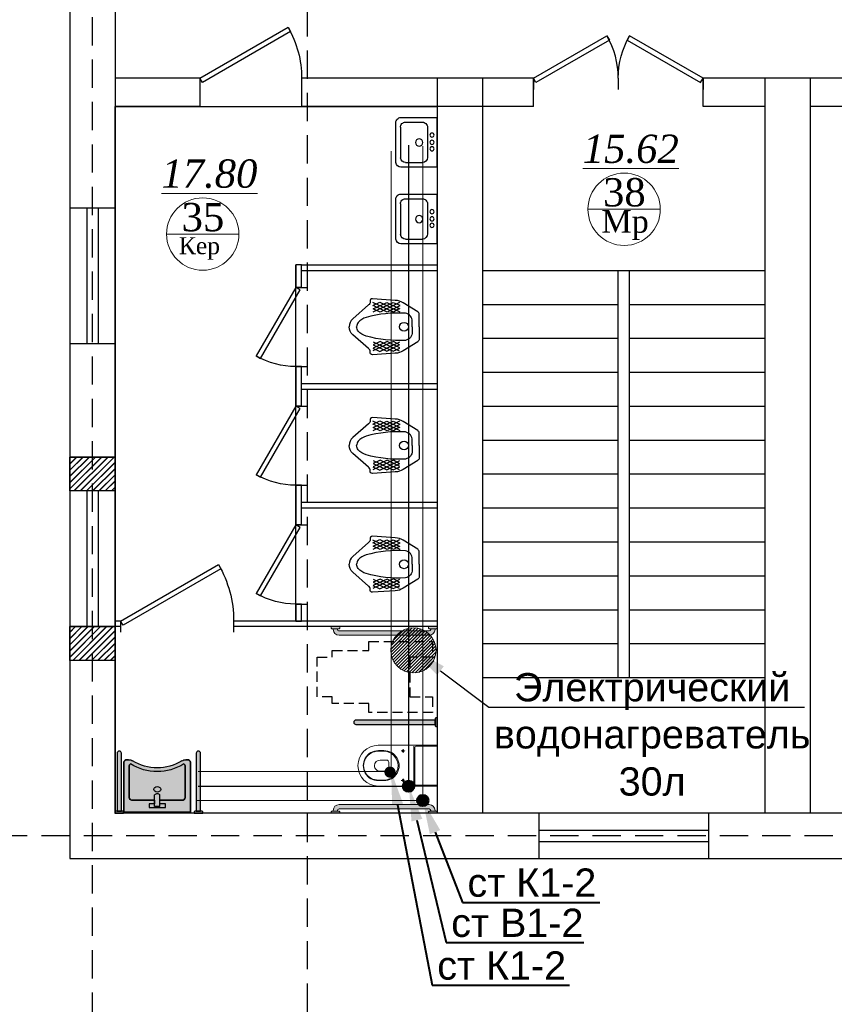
# Model space of a CAD drawing. Header units: inches. Extents: x 8001 to 766003, y -84601 to 563258.
# Tile 153 of 169: x 465789 to 472994, y 311379 to 320086. Entities that reach past the tile are written whole.
import ezdxf
from ezdxf import colors
from ezdxf.entities.mleader import LeaderData, LeaderLine
from ezdxf.math import Vec2, Vec3

# ---------------------------------------------------------------- set-up
doc = ezdxf.new("R2010")
doc.units = ezdxf.units.IN
doc.header["$MEASUREMENT"] = 0
for name, pattern in [('( Hidden )', [0.375, 0.25, -0.125]), ('One Roomed$0$CENTER2', [1.125, 0.75, -0.125, 0.125, -0.125]), ('штриховая', [19.049999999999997, 12.7, -6.349999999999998])]:
    doc.linetypes.add(name, pattern=pattern)
doc.layers.add('-K1 TRUBA', color=7, linetype='Continuous', lineweight=40, true_color=0x692e0a)
for name, color, linetype, lineweight in [('.', 7, 'Continuous', 15), ('_0', 7, 'Continuous', 15), ('В1', 160, 'Continuous', 25), ('раз.вну', 250, 'Continuous', 20), ('Сантехника', 5, 'Continuous', 13), ('СТЕНЫ', 7, 'Continuous', 40), ('Т3', 10, 'Continuous', 25)]:
    doc.layers.add(name, color=color, linetype=linetype, lineweight=lineweight)
for name, color, linetype in [('SANTEH', 30, 'Continuous'), ('santex', 152, 'Continuous'), ('АСО-сантехника', 22, 'Continuous'), ('сан.техника', 146, 'Continuous')]:
    doc.layers.add(name, color=color, linetype=linetype)
doc.styles.get("Standard").update_dxf_attribs({"font": 'arial.ttf'})
doc.styles.add('TIEMS', font='times.ttf')
pattern_1 = [(45, (0, 0), (-27.57716446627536, 27.57716446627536), []), (45, (2, 0), (-27.57716446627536, 27.57716446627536), [])]

# ---------------------------------------------------------------- blocks, each defined once
blk = doc.blocks.new('*U289')
at = {"color": 5}
for p, q in [((0, 0), (0, -3.999999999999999)), ((30, -3.33066907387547e-16), (30, -3.999999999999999))]:
    blk.add_line(p, q, dxfattribs=at)
blk.add_lwpolyline([(0, -8.881784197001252e-16), (25.98076211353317, 14.99999999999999), (26.85576211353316, 13.48445554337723), (0.875, -1.515544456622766)], close=True, dxfattribs=at)
blk.add_arc((0, 0), 30, 0, 29.99999999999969, dxfattribs=at)
blk = doc.blocks.new('*U290')
at = {"color": 5}
for p, q in [((0, 0), (0, -3.999999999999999)), ((-36, -6.661338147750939e-16), (-36, -3.999999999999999))]:
    blk.add_line(p, q, dxfattribs=at)
blk.add_lwpolyline([(0, -8.881784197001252e-16), (-31.1769145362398, 17.99999999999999), (-32.05191453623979, 16.48445554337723), (-0.875, -1.515544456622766)], close=True, dxfattribs=at)
blk.add_arc((0, 0), 36, 150.0000000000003, 180, dxfattribs=at)
blk = doc.blocks.new('ggggggggggggggfffffggggg')
for p, q in [((3068772.464016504, 634647.3471753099), (3068772.464016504, 634247.3471753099)), ((3070272.464016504, 634647.3471753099), (3070272.464016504, 634247.3471753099))]:
    blk.add_line(p, q)
at = {"color": 5}
for p, q in [((3068772.464016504, 634497.3471753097), (3070272.464016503, 634497.3471753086)), ((3068772.464016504, 634497.3471753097), (3070272.464016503, 634497.3471753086)), ((3068772.464016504, 634397.3471753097), (3070272.464016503, 634397.3471753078)), ((3068772.464016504, 634397.3471753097), (3070272.464016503, 634397.3471753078))]:
    blk.add_line(p, q, dxfattribs=at)
blk = doc.blocks.new('ffffffffffffffffdddddfffx')
at = {"layer": '.'}
h = blk.add_hatch(dxfattribs=at)
h.set_pattern_fill('JIS_LC_8', color=32, scale=5)
h.set_pattern_definition(pattern_1)
h.paths.add_polyline_path([(2132516.529162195, 2055206.57200169), (2132916.529162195, 2055206.57200169), (2132916.529162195, 2054906.57200169), (2132516.529162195, 2054906.57200169)])
h = blk.add_hatch(dxfattribs=at)
h.set_pattern_fill('JIS_LC_8', color=32, scale=5)
h.set_pattern_definition(pattern_1)
h.paths.add_polyline_path([(2132516.529162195, 2053706.57200169), (2132916.529162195, 2053706.57200169), (2132916.529162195, 2053406.57200169), (2132516.529162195, 2053406.57200169)])
for p, q in [((2132916.529162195, 2055206.57200169), (2132516.529162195, 2055206.57200169)), ((2132916.529162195, 2054906.57200169), (2132516.529162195, 2054906.57200169)), ((2132916.529162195, 2053706.57200169), (2132516.529162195, 2053706.57200169)), ((2132916.529162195, 2053406.57200169), (2132516.529162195, 2053406.57200169))]:
    blk.add_line(p, q)
at = {"color": 5}
for p, q in [((2132666.529162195, 2054906.57200169), (2132666.529162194, 2053706.57200169)), ((2132766.529162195, 2054906.57200169), (2132766.529162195, 2053706.57200169))]:
    blk.add_line(p, q, dxfattribs=at)
at = {"color": 0}
for points in [[(2132516.529162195, 2055206.57200169), (2132916.529162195, 2055206.57200169), (2132916.529162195, 2054906.57200169), (2132516.529162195, 2054906.57200169)], [(2132516.529162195, 2053706.57200169), (2132916.529162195, 2053706.57200169), (2132916.529162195, 2053406.57200169), (2132516.529162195, 2053406.57200169)]]:
    blk.add_lwpolyline(points, close=True, dxfattribs=at)
blk = doc.blocks.new('*U297')
at = {"color": 5}
for p, q in [((0, 0), (-1.434995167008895e-16, -3.999999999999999)), ((28, 1.184237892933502e-16), (28, -3.999999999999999))]:
    blk.add_line(p, q, dxfattribs=at)
blk.add_lwpolyline([(-1.434995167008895e-16, -4.738375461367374e-16), (24.24871130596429, 14), (25.12371130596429, 12.48445554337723), (0.8749999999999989, -1.515544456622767)], close=True, dxfattribs=at)
blk.add_arc((0, 0), 28, 0, 29.99999999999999, dxfattribs=at)
blk = doc.blocks.new('*U298')
at = {"color": 5}
for p, q in [((0, 0), (-1.434995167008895e-16, -3.999999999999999)), ((28, 1.184237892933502e-16), (28, -3.999999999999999))]:
    blk.add_line(p, q, dxfattribs=at)
blk.add_lwpolyline([(-1.434995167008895e-16, -4.738375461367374e-16), (24.24871130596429, 14), (25.12371130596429, 12.48445554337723), (0.8749999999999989, -1.515544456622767)], close=True, dxfattribs=at)
blk.add_arc((0, 0), 28, 0, 29.99999999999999, dxfattribs=at)
blk = doc.blocks.new('*U299')
at = {"color": 5}
for p, q in [((0, 0), (0, -3.999999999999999)), ((-40, -5.921189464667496e-16), (-40, -4))]:
    blk.add_line(p, q, dxfattribs=at)
blk.add_lwpolyline([(0, -4.738375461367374e-16), (-34.64101615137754, 20), (-35.51601615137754, 18.48445554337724), (-0.875, -1.515544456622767)], close=True, dxfattribs=at)
blk.add_arc((0, 0), 40, 150, 180, dxfattribs=at)
blk = doc.blocks.new('fghgf')
at = {"layer": 'сан.техника', "color": 0, "lineweight": 25}
for p, q in [((1052278.910882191, -1094001.955807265), (1052102.939203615, -1094088.496655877)), ((1052162.102095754, -1094004.992324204), (1052102.939203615, -1094030.802756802)), ((1052216.713999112, -1094004.992324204), (1052102.939203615, -1094062.686231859)), ((1052102.939203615, -1094033.839273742), (1052213.680003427, -1094090.014918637)), ((1052105.9731993, -1094004.992324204), (1052275.876891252, -1094090.014918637)), ((1052157.551106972, -1094091.533181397), (1052339.590772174, -1094006.510586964)), ((1052338.073774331, -1094088.496655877), (1052162.102095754, -1094004.992324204)), ((1052213.680003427, -1094090.014918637), (1052338.073774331, -1094032.321019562)), ((1052338.073774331, -1094061.1679691), (1052216.713999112, -1094004.992324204)), ((1052339.590772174, -1094032.321019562), (1052278.910882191, -1094001.955807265)), ((1052105.9731993, -1094059.649706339), (1052157.551106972, -1094091.533181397)), ((1052275.876891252, -1094090.014918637), (1052338.073774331, -1094061.1679691)), ((1052102.939203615, -1094407.331397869), (1052213.680003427, -1094351.155752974)), ((1052278.910882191, -1094439.214864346), (1052102.939203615, -1094352.674015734)), ((1052216.713999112, -1094436.178347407), (1052102.939203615, -1094378.484439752)), ((1052105.9731993, -1094381.520965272), (1052157.551106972, -1094349.637490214)), ((1052105.9731993, -1094436.178347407), (1052275.876891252, -1094351.155752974)), ((1052157.551106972, -1094349.637490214), (1052339.590772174, -1094434.660084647)), ((1052338.073774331, -1094352.674015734), (1052162.102095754, -1094436.178347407)), ((1052213.680003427, -1094351.155752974), (1052338.073774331, -1094408.849652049)), ((1052338.073774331, -1094380.002702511), (1052216.713999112, -1094436.178347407)), ((1052275.876891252, -1094351.155752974), (1052338.073774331, -1094380.002702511)), ((1052162.102095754, -1094436.178347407), (1052102.939203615, -1094410.367914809)), ((1052339.590772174, -1094408.849652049), (1052278.910882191, -1094439.214864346))]:
    blk.add_line(p, q, dxfattribs=at)
for points in [[(1051931.518518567, -1094220.585335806), (1051931.518518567, -1094110.405764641, -0.2587507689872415), (1051943.664491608, -1094088.506745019), (1052072.599260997, -1094008.028849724, -0.1319240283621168), (1052142.38113329, -1093986.773196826), (1052342.624767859, -1093973.108849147, -0.4931859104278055), (1052365.37972601, -1093998.919281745, 0.3290875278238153), (1052379.032701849, -1094027.766231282), (1052518.596446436, -1094150.745343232, -0.2216688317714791), (1052549.133976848, -1094220.585335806, -0.08890636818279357)], [(1051992.198408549, -1094220.585335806), (1051992.198408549, -1094173.519250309, -0.3548112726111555), (1052051.361300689, -1094100.642740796, -0.08551412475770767), (1052400.270662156, -1094138.599258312, -0.1429113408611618), (1052470.05253445, -1094182.628818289, -0.1797639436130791), (1052484.70001678, -1094220.585335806, -0.4439485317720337)], [(1051931.518518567, -1094220.585335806), (1051931.518518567, -1094330.76490697, 0.2587507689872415), (1051943.664491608, -1094352.663926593), (1052072.599260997, -1094433.141821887, 0.1319240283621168), (1052142.38113329, -1094454.397474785), (1052342.624767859, -1094468.061822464, 0.4931859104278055), (1052365.37972601, -1094442.251389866, -0.3290875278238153), (1052379.032701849, -1094413.404440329), (1052518.596446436, -1094290.425328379, 0.2216688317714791), (1052549.133976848, -1094220.585335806, 0.08890636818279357)], [(1051992.198408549, -1094220.585335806), (1051992.198408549, -1094267.651421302, 0.3548112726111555), (1052051.361300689, -1094340.527930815, 0.08551412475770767), (1052400.270662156, -1094302.571413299, 0.1429113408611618), (1052470.05253445, -1094258.541853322, 0.1797639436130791), (1052484.70001678, -1094220.585335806, 0.4439485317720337)]]:
    blk.add_lwpolyline(points, format="xyb", dxfattribs=at)
blk.add_circle((1052065.014276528, -1094220.585335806), 39.03259394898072, dxfattribs=at)
blk = doc.blocks.new('21')
at = {"layer": '.', "lineweight": 30, "transparency": 33554687}
h = blk.add_hatch(color=1, dxfattribs=at)
h.dxf.hatch_style = 1
h.set_gradient(color1=(255, 255, 255), one_color=1, tint=1)
h.paths.add_polyline_path([(3499544.730136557, -1424689.234497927), (3499557.430136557, -1424689.234497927), (3499557.430136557, -1424613.034497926), (3499544.730136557, -1424613.034497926), (3499538.380136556, -1424619.384497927), (3499538.380136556, -1424682.884497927)])
edge = h.paths.add_edge_path()
edge.add_line((3499538.380136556, -1424670.181612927), (3499538.380136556, -1424632.087382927))
edge.add_line((3499538.380136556, -1424632.087382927), (3499026.380136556, -1424632.087382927))
edge.add_arc((3499026.380136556, -1424651.134497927), 19.04711499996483, 89.99999999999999, 270)
edge.add_line((3499026.380136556, -1424670.181612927), (3499538.380136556, -1424670.181612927))
blk.add_lwpolyline([(3499538.380136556, -1424670.181612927), (3499538.380136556, -1424632.087382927), (3499026.380136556, -1424632.087382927, 1), (3499026.380136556, -1424670.181612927)], format="xyb", close=True)
blk.add_lwpolyline([(3499544.730136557, -1424689.234497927), (3499557.430136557, -1424689.234497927), (3499557.430136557, -1424613.034497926), (3499544.730136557, -1424613.034497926), (3499538.380136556, -1424619.384497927), (3499538.380136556, -1424682.884497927)], close=True)
at = {"layer": '_0', "color": 0, "lineweight": 25}
for points in [[(3499026.380136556, -1424670.181612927), (3499538.380136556, -1424670.181612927), (3499538.380136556, -1424632.087382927), (3499026.380136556, -1424632.087382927)], [(3499557.430136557, -1424613.034497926), (3499544.730136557, -1424613.034497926), (3499538.380136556, -1424619.384497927), (3499538.380136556, -1424682.884497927), (3499544.730136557, -1424689.234497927), (3499557.430136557, -1424689.234497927)], [(3499557.430136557, -1424613.034497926), (3499557.430136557, -1424689.234497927)]]:
    blk.add_lwpolyline(points, dxfattribs=at)
blk.add_lwpolyline([(3499538.380136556, -1424632.087382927), (3499538.380136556, -1424670.181612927)], close=True, dxfattribs=at)
blk.add_arc((3499026.380136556, -1424651.134497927), 19.04711499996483, 90, 270, dxfattribs=at)
blk = doc.blocks.new('Rac7')
at = {"layer": '.', "lineweight": 30, "transparency": 33554687}
h = blk.add_hatch(color=1, dxfattribs=at)
h.dxf.hatch_style = 1
h.set_gradient(color1=(255, 255, 255), one_color=1, tint=1)
edge = h.paths.add_edge_path()
edge.add_line((-38988.30350479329, -23808.42117611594), (-38999.94733869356, -23808.42117611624))
edge.add_arc((-38999.94733869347, -23868.42117611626), 60.00000000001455, 90.00000000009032, 122.2280471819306)
edge.add_arc((-39230.96035782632, -23501.9766628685), 373.1842521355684, 237.7719528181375, 302.22804718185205, ccw=False)
edge.add_arc((-39461.97337695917, -23868.42117611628), 60.00000000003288, 57.77195281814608, 89.99999999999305)
edge.add_line((-39461.97337695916, -23808.42117611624), (-39473.61721086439, -23808.42117611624))
edge.add_ellipse((-39473.61721085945, -23829.60549407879), major_axis=(-26.96185922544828, -9.842192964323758e-12), ratio=0.7857142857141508, start_angle=269.9999999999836, end_angle=359.9999999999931)
edge.add_line((-39500.5790700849, -23829.60549407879), (-39500.5790700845, -24232.10769044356))
edge.add_line((-39500.5790700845, -24232.10769044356), (-38961.34164556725, -24232.10769044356))
edge.add_line((-38961.34164556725, -24232.10769044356), (-38961.34164556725, -23829.60549408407))
edge.add_ellipse((-38988.30350479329, -23829.60549407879), major_axis=(-26.96185922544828, -9.842192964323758e-12), ratio=0.7857142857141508, start_angle=179.9999999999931, end_angle=269.9999999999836)
at = {"lineweight": 25}
for p, q in [((-39500.5790700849, -23829.60549407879), (-39500.5790700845, -24232.10769044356)), ((-39500.5790700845, -24232.10769044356), (-39500.5790700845, -23829.60549407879)), ((-39461.97337695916, -23808.42117611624), (-39473.61721086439, -23808.42117611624)), ((-39473.61721085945, -23808.42117611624), (-39461.97337695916, -23808.42117611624)), ((-39456.5234781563, -24114.9241397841), (-39456.52347815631, -23859.14371952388)), ((-39456.5234781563, -23859.14371952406), (-39456.5234781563, -24114.924139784)), ((-39005.3972374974, -23859.14371952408), (-39005.39723749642, -24114.92413978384)), ((-39005.39723749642, -24114.92413978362), (-39005.3972374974, -23859.14371952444)), ((-38988.30350479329, -23808.42117611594), (-38999.94733869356, -23808.42117611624)), ((-38999.94733869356, -23808.42117611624), (-38988.30350479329, -23808.42117611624)), ((-38961.34164556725, -24232.10769044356), (-38961.34164556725, -23829.60549408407)), ((-38961.34164556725, -23829.60549407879), (-38961.34164556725, -24232.10769044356)), ((-39252.52984520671, -24185.89597805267), (-39252.52984520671, -24093.57448542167)), ((-39209.39087044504, -24185.89597805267), (-39209.39087044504, -24093.57448542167)), ((-39252.52984520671, -24136.10845774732), (-39429.56161893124, -24136.10845774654)), ((-39429.56161893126, -24136.10845774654), (-39252.52984520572, -24136.10845774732)), ((-39297.04374571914, -24193.54828215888), (-39297.04374571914, -24164.01005671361)), ((-39297.04374571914, -24164.01005671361), (-39252.52984520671, -24164.01005671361)), ((-39297.04374571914, -24164.01005671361), (-39252.52984520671, -24164.01005671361)), ((-39297.04374571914, -24193.54828215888), (-39297.04374571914, -24164.01005671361)), ((-39252.52984520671, -24164.01005671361), (-39252.52984520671, -24136.10845774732)), ((-39252.52984520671, -24185.89597805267), (-39209.39087044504, -24185.89597805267)), ((-39032.35909672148, -24136.10845774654), (-39209.39087044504, -24136.10845774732)), ((-39209.39087044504, -24136.10845774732), (-39209.39087044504, -24164.01005671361)), ((-39209.39087044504, -24136.10845774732), (-39032.35909672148, -24136.10845774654)), ((-39209.39087044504, -24164.01005671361), (-39164.87696993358, -24164.01005671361)), ((-39209.39087044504, -24164.01005671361), (-39164.87696993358, -24164.01005671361)), ((-39164.87696993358, -24164.01005671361), (-39164.87696993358, -24193.54828215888)), ((-39164.87696993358, -24164.01005671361), (-39164.87696993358, -24193.54828215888)), ((-39500.5790700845, -24232.10769044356), (-38961.34164556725, -24232.10769044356)), ((-38961.34164556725, -24232.10769044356), (-39500.5790700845, -24232.10769044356)), ((-39164.87696993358, -24193.54828215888), (-39297.04374571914, -24193.54828215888)), ((-39164.87696993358, -24193.54828215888), (-39297.04374571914, -24193.54828215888))]:
    blk.add_line(p, q, dxfattribs=at)
for centre, radius, start, end in [((-39461.97337695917, -23868.42117611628), 60.00000000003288, 57.77195281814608, 89.99999999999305), ((-39461.97337695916, -23868.42117611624), 60, 57.77195281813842, 90), ((-39230.96035782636, -23501.97666286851), 402.7224775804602, 237.7087416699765, 302.2912583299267), ((-39230.96035782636, -23501.97666286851), 402.7224775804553, 237.708741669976, 302.2912583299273), ((-39230.96035782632, -23501.9766628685), 373.1842521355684, 237.7719528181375, 302.228047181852), ((-39230.96035782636, -23501.97666286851), 373.1842521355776, 237.7719528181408, 302.2280471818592), ((-38999.94733869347, -23868.42117611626), 60.00000000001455, 90.00000000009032, 122.2280471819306), ((-38999.94733869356, -23868.42117611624), 60, 90, 122.2280471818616)]:
    blk.add_arc(centre, radius, start, end, dxfattribs=at)
for centre, major_axis, ratio, start_param, end_param in [((-39473.61721085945, -23829.60549407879), (-26.96185922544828, -9.842192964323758e-12), 0.7857142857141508, 4.712388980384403, 6.283185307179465), ((-39429.56161893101, -23859.14371952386), (-26.96185922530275, -1.743337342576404e-11), 0.7857142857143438, 5.37293991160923, 6.28318530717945), ((-39032.359096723, -23859.14371952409), (-26.9618592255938, -1.341028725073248e-11), 0.7857142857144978, 3.141592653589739, 4.051838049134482), ((-38988.30350479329, -23829.60549407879), (-26.96185922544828, -9.842192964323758e-12), 0.7857142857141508, 3.141592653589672, 4.712388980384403), ((-39429.56161893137, -24114.9241397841), (-26.96185922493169, -8.477217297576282e-12), 0.7857142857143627, 6.283185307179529, 7.853981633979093), ((-39032.3590967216, -24114.9241397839), (-26.96185922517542, 4.088171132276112e-12), 0.7857142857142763, 7.85398163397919, 9.424777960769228)]:
    blk.add_ellipse(centre, major_axis=major_axis, ratio=ratio, start_param=start_param, end_param=end_param, dxfattribs=at)
at = {"lineweight": 25, "extrusion": (0, 0, -1)}
for centre, major_axis, ratio, start_param, end_param in [((-39473.61721085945, -23829.60549407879), (-26.96185922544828, -9.842192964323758e-12), 0.7857142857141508, 1.211384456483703e-13, 1.570796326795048), ((-39429.56161893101, -23859.14371952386), (-26.96185922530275, -1.743337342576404e-11), 0.7857142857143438, 1.360184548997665e-13, 0.9102453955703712), ((-39032.359096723, -23859.14371952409), (-26.9618592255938, -1.341028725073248e-11), 0.7857142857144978, 2.231347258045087, 3.141592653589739), ((-38988.30350479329, -23829.60549407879), (-26.96185922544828, -9.842192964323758e-12), 0.7857142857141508, 1.570796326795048, 3.141592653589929), ((-39231.00426818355, -24048.02331776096), (27.85480897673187, -3.253154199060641e-13), 0.7857142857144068, -3.141592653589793, 3.141592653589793), ((-39230.96035782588, -24104.03082472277), (-25.34457466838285, -1.224571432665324e-11), 0.7857142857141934, 0.5528155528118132, 2.588777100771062), ((-39429.56161893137, -24114.9241397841), (-26.96185922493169, -8.477217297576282e-12), 0.7857142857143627, -1.570796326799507, 5.670513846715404e-14), ((-39032.3590967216, -24114.9241397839), (-26.96185922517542, 4.088171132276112e-12), 0.7857142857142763, -3.141592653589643, -1.570796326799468)]:
    blk.add_ellipse(centre, major_axis=major_axis, ratio=ratio, start_param=start_param, end_param=end_param, dxfattribs=at)
blk.add_ellipse((-39231.00426818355, -24048.02331776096), major_axis=(-27.85480897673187, 3.253154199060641e-13), ratio=0.7857142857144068, dxfattribs=at)
blk = doc.blocks.new('One Roomed$0$KP3.00$0$$0$A$C3973421A')
at = {"color": 0, "lineweight": 20}
for p, q in [((187.5028896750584, 172.6299999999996), (0, 172.6300000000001)), ((197.5028896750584, 162.63), (197.5028896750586, -162.63)), ((205.6090406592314, 172.63), (205.6090406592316, -172.63)), ((470.4520744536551, 132.6300000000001), (518.0000000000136, 132.6300000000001)), ((470.4520744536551, 127.63), (520.0000000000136, 127.63)), ((426.7985122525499, 30.00000000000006), (426.7985122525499, -29.99999999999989)), ((446.7985122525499, 50.00000000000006), (502.9461693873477, 50.00000000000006)), ((446.7985122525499, -49.99999999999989), (502.9461693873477, -49.99999999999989)), ((187.5028896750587, -172.63), (0, -172.63)), ((470.4520744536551, -127.63), (520.0000000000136, -127.63)), ((470.4520744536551, -132.63), (518.0000000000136, -132.63))]:
    blk.add_line(p, q, dxfattribs=at)
at = {"color": 0, "linetype": 'One Roomed$0$CENTER2', "lineweight": 20, "ltscale": 30}
for p, q in [((317, 130), (283, 130)), ((300, 147), (300, 113)), ((317, -130), (283, -130)), ((300, -147), (300, -113))]:
    blk.add_line(p, q, dxfattribs=at)
at = {"color": 0, "lineweight": 20}
blk.add_lwpolyline([(0, 175.5672209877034, -0.4158598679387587), (7.039322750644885, 182.5671105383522), (520.0000000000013, 180, -1), (520.0000000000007, -180), (7.039322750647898, -182.5671105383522, -0.4158598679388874), (0, -175.5672209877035)], format="xyb", close=True, dxfattribs=at)
for centre in [(300, 130), (300, -130)]:
    blk.add_circle(centre, 10, dxfattribs=at)
for centre, radius, start, end in [((187.5028896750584, 162.63), 10, 6.999999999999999e-15, 90), ((468.1028777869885, 1.137e-13), 132.6508033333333, 88.98525988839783, 271.0147401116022), ((473.1097420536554, 1.137e-13), 127.6576676, 91.19291023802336, 268.8070897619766), ((520.3491966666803, 1.137e-13), 132.6508033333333, 268.9852598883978, 91.01474011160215), ((522.3483965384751, 1.137e-13), 127.6516034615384, 268.9458745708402, 91.05412542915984), ((446.7985122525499, 30.00000000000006), 20, 90, 180), ((502.9461693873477, 1.137e-13), 50, 6.999999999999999e-15, 90), ((502.9461693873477, 0), 50, 270, 6.999999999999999e-15), ((446.7985122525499, -29.99999999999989), 20, 180, 270), ((187.5028896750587, -162.63), 10, 270, 6.999999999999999e-15)]:
    blk.add_arc(centre, radius, start, end, dxfattribs=at)
blk = doc.blocks.new('s55')
at = {"layer": '.', "lineweight": 30}
h = blk.add_hatch(color=1, dxfattribs=at)
h.dxf.hatch_style = 1
h.set_gradient(color1=(255, 255, 255), one_color=1, tint=1)
edge = h.paths.add_edge_path()
edge.add_line((868.149999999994, 76.19999999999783), (69.84999999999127, 76.19999999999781))
edge.add_arc((69.84999999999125, 25.39999999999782), 50.8, 90.00000000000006, 180)
edge.add_line((19.04999999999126, 25.39999999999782), (19.04999999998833, 19.04999999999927))
edge.add_line((19.04999999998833, 19.04999999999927), (57.14999999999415, 19.04999999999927))
edge.add_line((57.14999999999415, 19.04999999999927), (57.14999999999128, 25.39999999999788))
edge.add_arc((69.84999999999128, 25.39999999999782), 12.7, 89.99999999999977, 179.9999999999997, ccw=False)
edge.add_line((69.84999999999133, 38.09999999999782), (868.1499999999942, 38.09999999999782))
edge.add_arc((868.1499999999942, 25.3999999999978), 12.70000000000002, 0, 90, ccw=False)
edge.add_line((880.8499999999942, 25.3999999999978), (880.8499999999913, 19.04999999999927))
edge.add_line((880.8499999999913, 19.04999999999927), (918.9499999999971, 19.04999999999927))
edge.add_line((918.9499999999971, 19.04999999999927), (918.9499999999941, 25.40000000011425))
edge.add_arc((868.1499999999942, 25.39999999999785), 50.79999999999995, 1.312852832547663e-10, 90.00000000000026)
h.paths.add_polyline_path([(76.19999999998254, 12.70000000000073), (69.84999999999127, 19.04999999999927), (6.349999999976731, 19.04999999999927), (0, 12.70000000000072), (0, 0), (76.19999999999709, 0)])
h.paths.add_polyline_path([(937.9999999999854, 12.70000000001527), (931.6499999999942, 19.04999999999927), (868.1499999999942, 19.04999999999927), (861.7999999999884, 12.70000000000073), (861.7999999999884, 0), (938, 0)])
for points in [[(76.19999999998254, 12.70000000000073), (69.84999999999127, 19.04999999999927), (6.349999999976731, 19.04999999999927), (0, 12.70000000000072), (0, 0), (76.19999999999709, 0)], [(937.9999999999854, 12.70000000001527), (931.6499999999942, 19.04999999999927), (868.1499999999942, 19.04999999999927), (861.7999999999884, 12.70000000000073), (861.7999999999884, 0), (938, 0)]]:
    blk.add_lwpolyline(points, close=True)
blk.add_lwpolyline([(868.149999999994, 76.19999999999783), (69.84999999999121, 76.19999999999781, 0.4142135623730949), (19.04999999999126, 25.39999999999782), (19.04999999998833, 19.04999999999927), (57.14999999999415, 19.04999999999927), (57.14999999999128, 25.39999999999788, -0.4142135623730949), (69.84999999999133, 38.09999999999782), (868.1499999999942, 38.09999999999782, -0.4142135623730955), (880.8499999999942, 25.3999999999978), (880.8499999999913, 19.04999999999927), (918.9499999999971, 19.04999999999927), (918.9499999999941, 25.40000000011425, 0.414213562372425)], format="xyb", close=True)
at = {"layer": 'SANTEH', "lineweight": 20, "ltscale": 5}
for p, q in [((6.349999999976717, 19.04999999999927), (0, 12.70000000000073)), ((0, 0), (0, 12.70000000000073)), ((6.349999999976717, 19.04999999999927), (69.84999999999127, 19.04999999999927)), ((19.04999999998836, 19.04999999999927), (19.04999999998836, 25.39999999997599)), ((57.14999999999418, 25.3999999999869), (57.14999999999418, 19.04999999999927)), ((69.84999999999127, 76.19999999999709), (868.1499999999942, 76.20000000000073)), ((868.1499999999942, 38.09999999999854), (69.84999999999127, 38.10000000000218)), ((69.84999999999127, 19.04999999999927), (76.19999999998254, 12.70000000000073)), ((76.19999999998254, 12.70000000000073), (76.19999999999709, 0)), ((868.1499999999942, 19.04999999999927), (861.7999999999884, 12.70000000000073)), ((861.7999999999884, 0), (861.7999999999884, 12.70000000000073)), ((868.1499999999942, 19.04999999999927), (931.6499999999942, 19.04999999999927)), ((880.8499999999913, 19.04999999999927), (880.8499999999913, 25.40000000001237)), ((918.9499999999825, 25.40000000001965), (918.9499999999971, 19.04999999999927)), ((931.6499999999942, 19.04999999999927), (938, 12.70000000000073)), ((937.9999999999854, 12.70000000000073), (938, 0))]:
    blk.add_line(p, q, dxfattribs=at)
for points in [[(0, 0), (76.19999999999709, 0)], [(861.7999999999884, 0), (938, 0)]]:
    blk.add_lwpolyline(points, dxfattribs=at)
for centre, radius, start, end in [((69.84999999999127, 25.39999999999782), 50.8, 90, 180), ((69.84999999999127, 25.39999999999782), 12.7, 90, 180), ((868.1499999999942, 25.39999999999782), 50.8, 0, 90), ((868.1499999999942, 25.39999999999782), 12.7, 0, 90)]:
    blk.add_arc(centre, radius, start, end, dxfattribs=at)
blk = doc.blocks.new('dccc')
at = {"layer": '.', "lineweight": 30}
h = blk.add_hatch(color=1, dxfattribs=at)
h.dxf.hatch_style = 1
h.set_gradient(color1=(255, 255, 255), one_color=1, tint=1)
h.paths.add_polyline_path([(3499366.175401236, -1424531.293487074), (3499366.175401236, -1424518.593487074), (3499289.975401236, -1424518.593487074), (3499289.975401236, -1424531.293487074), (3499296.325401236, -1424537.643487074), (3499359.825401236, -1424537.643487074)])
edge = h.paths.add_edge_path()
edge.add_line((3499347.122516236, -1424537.643487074), (3499309.028286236, -1424537.643487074))
edge.add_line((3499309.028286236, -1424537.643487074), (3499309.028286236, -1425237.643487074))
edge.add_arc((3499328.075401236, -1425237.643487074), 19.04711499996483, 180, 360)
edge.add_line((3499347.122516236, -1425237.643487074), (3499347.122516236, -1424537.643487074))
blk.add_lwpolyline([(3499366.175401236, -1424531.293487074), (3499366.175401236, -1424518.593487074), (3499289.975401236, -1424518.593487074), (3499289.975401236, -1424531.293487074), (3499296.325401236, -1424537.643487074), (3499359.825401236, -1424537.643487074)], close=True)
blk.add_lwpolyline([(3499347.122516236, -1424537.643487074), (3499309.028286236, -1424537.643487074), (3499309.028286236, -1425237.643487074, 1), (3499347.122516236, -1425237.643487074)], format="xyb", close=True)
at = {"layer": '_0', "color": 0, "lineweight": 25}
for points in [[(3499289.975401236, -1424518.593487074), (3499289.975401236, -1424531.293487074), (3499296.325401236, -1424537.643487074), (3499359.825401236, -1424537.643487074), (3499366.175401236, -1424531.293487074), (3499366.175401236, -1424518.593487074)], [(3499289.975401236, -1424518.593487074), (3499366.175401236, -1424518.593487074)], [(3499347.122516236, -1425237.643487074), (3499347.122516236, -1424537.643487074), (3499309.028286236, -1424537.643487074), (3499309.028286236, -1425237.643487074)]]:
    blk.add_lwpolyline(points, dxfattribs=at)
blk.add_lwpolyline([(3499309.028286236, -1424537.643487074), (3499347.122516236, -1424537.643487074)], close=True, dxfattribs=at)
blk.add_arc((3499328.075401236, -1425237.643487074), 19.04711499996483, 180, 0, dxfattribs=at)
blk = doc.blocks.new('АСО-умывальник 2')
at = {"layer": 'АСО-сантехника'}
for p, q in [((3164349.537016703, 85682.41847243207), (3164705.230561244, 85682.41847240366)), ((3164349.537016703, 85682.41847243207), (3164349.537016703, 85194.03819659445)), ((3164659.513119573, 85636.701030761), (3164495.330926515, 85636.701030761)), ((3164755.782147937, 85636.61013098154), (3164756.027718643, 85244.83535399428)), ((3164444.533769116, 85290.5527956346), (3164444.533769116, 85585.90387333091)), ((3164710.310277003, 85290.5527956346), (3164710.025948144, 85591.27093497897)), ((3164659.513119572, 85239.75563826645), (3164495.330926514, 85239.75563826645)), ((3164705.230561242, 85194.03819659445), (3164349.537016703, 85194.03819659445)), ((3164705.230561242, 85194.03819659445), (3164353.098885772, 85194.03819659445))]:
    blk.add_line(p, q, dxfattribs=at)
at = {"layer": 'АСО-сантехника', "extrusion": (0, 0, -1)}
for centre, major_axis, ratio, start_param, end_param in [((3164495.330926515, 85585.90387333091), (-35.91901446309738, -35.91901446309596), 0.9999999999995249, 0.7853981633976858, 2.356194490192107), ((3164659.513119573, 85585.90387333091), (-35.91901446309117, -35.91901446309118), 0.9999999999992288, 2.356194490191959, 3.809618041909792), ((3164705.230561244, 85631.62131500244), (-35.91901446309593, 35.9190144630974), 0.9999999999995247, 0.7853981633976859, 2.257825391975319), ((3164400.284558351, 85501.50601508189), (14.36760578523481, 14.36760578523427), 0.9999999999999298, 3.926990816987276, 10.21017612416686), ((3164400.284558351, 85437.67923449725), (14.36760578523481, 14.36760578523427), 0.9999999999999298, 3.926990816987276, 10.21017612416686), ((3164526.478934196, 85439.46041061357), (-25.14331012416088, 25.14331012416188), 0.9999999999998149, 5.497787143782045, 11.78097245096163), ((3164400.284558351, 85366.73478812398), (14.36760578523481, 14.36760578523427), 0.9999999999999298, 3.926990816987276, 10.21017612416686), ((3164495.330926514, 85290.5527956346), (35.91901446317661, 35.91901446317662), 0.9999999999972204, 2.356194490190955, 3.926990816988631), ((3164659.513119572, 85290.5527956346), (35.91901446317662, -35.91901446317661), 0.99999999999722, -0.7853981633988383, 0.7853981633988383), ((3164705.230561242, 85244.83535399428), (35.91901446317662, -35.91901446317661), 0.99999999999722, -0.7853981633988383, 0.7853981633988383)]:
    blk.add_ellipse(centre, major_axis=major_axis, ratio=ratio, start_param=start_param, end_param=end_param, dxfattribs=at)
blk = doc.blocks.new('fhgsg')
at = {"color": 1, "linetype": '( Hidden )', "ltscale": 1000}
for p, q in [((173279.5553978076, 162186.5084725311), (173279.5553978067, 111324.090415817)), ((175179.5553978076, 152516.5084725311), (175179.5553978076, 111324.090415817)), ((227829.5553978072, 117446.5084725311), (169789.1042655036, 117446.5084725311))]:
    blk.add_line(p, q, dxfattribs=at)
for p, q in [((173081.1022611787, 126916.5084725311), (173081.1022611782, 117246.5084725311)), ((173481.1022611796, 126516.5084725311), (173481.1022611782, 117646.5084725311)), ((174231.1022611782, 124146.5084725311), (173481.1022611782, 124146.5084725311)), ((174231.1022611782, 124146.5084725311), (174231.1022611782, 123896.5084725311)), ((176531.1022611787, 124146.5084725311), (175131.1022611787, 124146.5084725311)), ((175131.1022611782, 124146.5084725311), (175131.1022611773, 123896.5084725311)), ((176329.5553978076, 124146.5084725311), (176329.5553978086, 117646.5084725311)), ((177181.1022611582, 124146.5084725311), (176531.1022611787, 124146.5084725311)), ((176729.5553978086, 124146.5084725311), (176729.5553978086, 117646.5084725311)), ((177181.1022611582, 123896.5084725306), (177181.1022611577, 124146.5084725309)), ((178681.1022611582, 123896.5084725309), (178681.1022611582, 124146.5084725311)), ((180179.555397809, 124146.5084725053), (178681.1022611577, 124146.5084725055)), ((179229.1022611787, 124146.5084725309), (179229.1022611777, 117646.5084725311)), ((179629.1022611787, 124146.5084725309), (179629.1022611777, 117646.5084725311)), ((174231.1022611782, 123896.5084725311), (173481.1022611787, 123896.5084725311)), ((177181.1022611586, 123896.5084725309), (175131.1022611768, 123896.5084725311)), ((179229.1022611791, 123896.5084725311), (178681.1022611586, 123896.5084725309)), ((180179.5553978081, 123896.5084725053), (179629.1022611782, 123896.5084725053)), ((173481.1022611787, 122996.5084725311), (173081.1022611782, 122996.5084725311)), ((176729.555397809, 122446.5084725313), (179229.5553978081, 122446.5084725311)), ((177929.5553978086, 118846.5084725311), (177929.5553978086, 122446.5084725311)), ((178029.5553978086, 118846.5084725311), (178029.5553978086, 122446.5084725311)), ((176729.555397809, 122146.5084725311), (177929.555397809, 122146.5084725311)), ((178029.555397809, 122146.5084725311), (179229.5553978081, 122146.5084725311)), ((176729.555397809, 121846.5084725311), (177929.555397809, 121846.5084725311)), ((178029.555397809, 121846.5084725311), (179229.5553978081, 121846.5084725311)), ((173481.1022611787, 121796.5084725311), (173081.1022611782, 121796.5084725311)), ((176729.555397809, 121546.5084725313), (177929.555397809, 121546.5084725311)), ((178029.555397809, 121546.5084725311), (179229.5553978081, 121546.5084725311)), ((176729.555397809, 121246.5084725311), (177929.555397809, 121246.5084725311)), ((178029.555397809, 121246.5084725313), (179229.5553978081, 121246.5084725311)), ((176729.555397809, 120946.5084725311), (177929.555397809, 120946.5084725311)), ((178029.555397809, 120946.5084725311), (179229.5553978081, 120946.5084725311)), ((176729.555397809, 120646.5084725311), (177929.555397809, 120646.5084725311)), ((178029.555397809, 120646.5084725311), (179229.5553978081, 120646.5084725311)), ((176729.555397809, 120346.5084725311), (177929.555397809, 120346.5084725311)), ((178029.555397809, 120346.5084725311), (179229.5553978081, 120346.5084725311)), ((176729.555397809, 120046.5084725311), (177929.555397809, 120046.5084725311)), ((178029.555397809, 120046.5084725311), (179229.5553978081, 120046.5084725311)), ((176729.555397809, 119746.5084725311), (177929.555397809, 119746.5084725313)), ((178029.555397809, 119746.5084725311), (179229.5553978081, 119746.5084725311)), ((176729.555397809, 119446.5084725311), (177929.555397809, 119446.5084725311)), ((178029.555397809, 119446.5084725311), (179229.5553978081, 119446.5084725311)), ((176729.555397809, 119146.5084725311), (177929.555397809, 119146.5084725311)), ((178029.555397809, 119146.5084725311), (179229.5553978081, 119146.5084725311)), ((176729.555397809, 118846.5084725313), (179229.5553978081, 118846.5084725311)), ((176329.5553978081, 117646.5084725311), (173481.1022611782, 117646.5084725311)), ((179679.1022611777, 117646.5084725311), (176729.5553978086, 117646.5084725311)), ((185929.5553978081, 117646.5084725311), (179679.1022611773, 117646.5084725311)), ((173081.1022611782, 117246.5084725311), (222029.5553978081, 117246.5084725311))]:
    blk.add_line(p, q)
at = {"color": 5}
for p, q in [((173231.1022611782, 122996.5084725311), (173231.1022611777, 121796.5084725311)), ((173331.1022611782, 122996.5084725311), (173331.1022611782, 121796.5084725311))]:
    blk.add_line(p, q, dxfattribs=at)
at = {"lineweight": 0, "ltscale": 100}
for p, q in [((177663.1777413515, 122987.659222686), (178303.1777413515, 122987.659222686)), ((173935.8047258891, 122768.2355456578), (174575.8047258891, 122768.2355456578))]:
    blk.add_line(p, q, dxfattribs=at)
at = {"color": 0}
blk.add_lwpolyline([(173481.1022611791, 123896.5084725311), (176329.5553978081, 123896.5084725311), (176329.5553978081, 117646.5084725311), (173481.1022611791, 117646.5084725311)], close=True, dxfattribs=at)
at = {"color": 5}
for points in [[(175129.5553978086, 122296.5084725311), (175129.5553978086, 122496.5084725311), (175079.5553978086, 122496.5084725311), (175079.5553978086, 122296.5084725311)], [(175079.5553978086, 119346.5084725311), (175079.5553978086, 122496.5084725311)], [(175129.5553978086, 122496.5084725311), (175129.5553978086, 122496.5084725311), (176329.5553978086, 122496.5084725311)], [(175129.5553978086, 122446.5084725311), (175129.5553978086, 122446.5084725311), (175129.5553978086, 122446.5084725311), (176329.5553978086, 122446.5084725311)], [(175129.5553978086, 122296.5084725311), (175079.5553978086, 122296.5084725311)], [(175079.5553978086, 121596.5084725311), (175079.5553978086, 121246.5084725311)], [(175129.5553978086, 121596.5084725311), (175079.5553978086, 121596.5084725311)], [(175129.5553978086, 121246.5084725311), (175129.5553978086, 121596.5084725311)], [(175129.5553978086, 121446.5084725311), (175129.5553978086, 121446.5084725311), (176329.5553978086, 121446.5084725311)], [(175129.5553978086, 121446.5084725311), (175129.5553978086, 121446.5084725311), (176329.5553978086, 121446.5084725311)], [(175129.5553978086, 121396.5084725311), (175129.5553978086, 121396.5084725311), (175129.5553978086, 121396.5084725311), (176329.5553978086, 121396.5084725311)], [(175129.5553978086, 121246.5084725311), (175079.5553978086, 121246.5084725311)], [(175079.5553978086, 120546.5084725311), (175079.5553978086, 120196.5084725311)], [(175129.5553978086, 120546.5084725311), (175079.5553978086, 120546.5084725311)], [(175129.5553978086, 120196.5084725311), (175129.5553978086, 120546.5084725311)], [(175129.5553978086, 120396.5084725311), (175129.5553978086, 120396.5084725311), (176329.5553978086, 120396.5084725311)], [(175129.5553978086, 120346.5084725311), (175129.5553978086, 120346.5084725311), (175129.5553978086, 120346.5084725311), (176329.5553978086, 120346.5084725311)], [(175129.5553978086, 120196.5084725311), (175079.5553978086, 120196.5084725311)], [(175079.5553978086, 119496.5084725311), (175079.5553978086, 119346.5084725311), (175129.5553978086, 119346.5084725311), (175129.5553978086, 119496.5084725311)], [(175129.5553978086, 119496.5084725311), (175079.5553978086, 119496.5084725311)], [(173529.5553978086, 119346.5084725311), (173479.5553978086, 119346.5084725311)], [(173529.5553978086, 119346.5084725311), (173479.5553978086, 119346.5084725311)], [(173529.5553978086, 119296.5084725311), (173479.5553978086, 119296.5084725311)], [(173529.5553978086, 119346.5084725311), (173529.5553978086, 119296.5084725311)], [(176329.5553978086, 119346.5084725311), (174529.5553978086, 119346.5084725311)], [(175079.5553978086, 119346.5084725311), (174529.5553978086, 119346.5084725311)], [(174529.5553978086, 119346.5084725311), (174529.5553978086, 119296.5084725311)], [(176329.5553978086, 119296.5084725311), (174529.5553978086, 119296.5084725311)]]:
    blk.add_lwpolyline(points, dxfattribs=at)
at = {"linetype": 'штриховая', "ltscale": 7}
blk.add_lwpolyline([(175269.0352083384, 119026.3337483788), (175402.3390964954, 119026.3337483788), (175402.3390964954, 119086.0361242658), (175725.3274802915, 119086.0361242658), (175725.3274802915, 119165.6180757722), (176289.0352083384, 119165.6180757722), (176289.0352083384, 119026.3337483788), (176089.0352083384, 119026.3337483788), (176089.0352083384, 118676.3337483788), (176289.0352083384, 118676.3337483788), (176289.0352083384, 118537.0494209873), (175725.3274802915, 118537.0494209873), (175725.3274802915, 118616.6313724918), (175402.3390964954, 118616.6313724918), (175402.3390964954, 118676.3337483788), (175269.0352083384, 118676.3337483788)], close=True, dxfattribs=at)
blk.add_lwpolyline([(176729.5553978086, 117646.5084725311), (176329.5553978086, 117646.5084725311)])
at = {"layer": 'СТЕНЫ', "color": 0, "linetype": 'ByBlock', "lineweight": 0, "ltscale": 100}
for centre in [(177983.1777413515, 122987.659222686), (174255.8047258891, 122768.2355456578)]:
    blk.add_circle(centre, 320, dxfattribs=at)
at = {"color": 5, "yscale": 25, "zscale": 25}
for name, p, xscale in [('*U290', (174231.1022611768, 124146.508472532), -25), ('*U289', (177181.1022611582, 124146.5084725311), 25), ('*U289', (178681.1022611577, 124146.5084725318), -25)]:
    blk.add_blockref(name, p, dxfattribs=dict(at, xscale=xscale))
at = {"xscale": -25.00000000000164, "yscale": 25.00000000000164, "zscale": 25.00000000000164, "rotation": 90.00000000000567}
for name, p in [('*U297', (175079.5553978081, 122296.5084725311)), ('*U297', (175079.5553978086, 121246.5084725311)), ('*U298', (175079.5553978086, 120196.5084725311))]:
    blk.add_blockref(name, p, dxfattribs=at)
at = {"color": 0}
blk.add_blockref('ffffffffffffffffdddddfffx', (-1959435.426901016, -1934410.063529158), dxfattribs=at)
at = {"xscale": -25.00000000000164, "yscale": 25.00000000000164, "zscale": 25.00000000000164}
blk.add_blockref('*U299', (173529.5553978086, 119346.5084725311), dxfattribs=at)
at = {"color": 1, "lineweight": 30, "rotation": 270}
for name, p in [('dccc', (1600848.245406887, 3617779.336758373)), ('21', (1598168.789895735, 3617203.938609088)), ('21', (1598868.789895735, 3617203.938609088))]:
    blk.add_blockref(name, p, dxfattribs=at)
blk.add_blockref('ggggggggggggggfffffggggg', (-2891542.908618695, -517000.8387027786))
at = {"layer": 'santex', "color": 0, "lineweight": 5, "xscale": -1, "rotation": 8.02013619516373e-05}
blk.add_blockref('One Roomed$0$KP3.00$0$$0$A$C3973421A', (176328.6910756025, 118067.2876631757), dxfattribs=at)
at = {"layer": 'АСО-сантехника', "xscale": 0.9, "yscale": 0.9, "zscale": 0.9, "rotation": 180}
for p in [(3024244.138712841, 200473.7582210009), (3024244.138712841, 199796.3361318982)]:
    blk.add_blockref('АСО-умывальник 2', p, dxfattribs=at)
at = {"layer": 'раз.вну', "color": 0, "lineweight": 25, "rotation": 180}
for p in [(1228101.441886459, -972272.2572011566), (1228101.441886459, -973322.2572011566), (1228101.441886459, -974372.2572011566)]:
    blk.add_blockref('fghgf', p, dxfattribs=at)
at = {"layer": 'Сантехника', "color": 0, "lineweight": -2, "rotation": 180}
blk.add_blockref('s55', (176329.5553978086, 119296.5084725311), dxfattribs=at)
at = {"layer": 'Сантехника', "color": 0, "lineweight": -2, "xscale": -1.094137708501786, "yscale": 1.094137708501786, "zscale": 1.094137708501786}
blk.add_blockref('Rac7', (130929.5352145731, 144169.7712531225), dxfattribs=at)
at = {"layer": 'Сантехника', "color": 0, "lineweight": -2, "xscale": -1}
blk.add_blockref('s55', (176329.5553978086, 117646.5084725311), dxfattribs=at)
at = {"lineweight": 0, "ltscale": 100, "char_height": 250, "attachment_point": 5, "style": 'TIEMS'}
for s, insert in [('\\A1;{\\fTimes New Roman|b0|i1|c204|p18;\\L15.62}', (178042.2506637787, 123519.8592324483)), ('\\A1;{\\fTimes New Roman|b0|i1|c204|p18;\\L17.80}', (174314.8776483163, 123300.4355554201)), ('\\A1;38', (177985.3147368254, 123135.9084975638)), ('\\A1;35', (174257.941721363, 122916.4848205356))]:
    blk.add_mtext(s, dxfattribs=dict(at, insert=insert))
at = {"lineweight": 0, "ltscale": 100, "width": 1156.471053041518, "attachment_point": 5, "style": 'TIEMS'}
for s, insert, char_height in [('\\A1;Мр', (177991.6070462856, 122848.2620555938), 200), ('\\A1;Кер', (174226.7427889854, 122641.0737372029), 150)]:
    blk.add_mtext(s, dxfattribs=dict(at, insert=insert, char_height=char_height))

msp = doc.modelspace()

# ---------------------------------------------------------------- block references
at = {"color": 25}
msp.add_blockref('fhgsg', (293152.1261744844, 195421.7154812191), dxfattribs=at)

# ---------------------------------------------------------------- next in the draw order: hatches: boundary and pattern name
at = {"layer": '-K1 TRUBA', "linetype": 'ByBlock', "lineweight": 40}
h = msp.add_hatch(color=5, dxfattribs=at)
h.dxf.hatch_style = 1
edge = h.paths.add_edge_path()
edge.add_arc((469230.2801302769, 313306.9450219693), 50, 360, 720)
h = msp.add_hatch(color=3, dxfattribs=at)
h.dxf.hatch_style = 1
edge = h.paths.add_edge_path()
edge.add_arc((469355.0094097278, 313181.2804876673), 50, 360, 720)
at = {"ltscale": 150}
h = msp.add_hatch(dxfattribs=at)
h.set_pattern_fill('JIS_LC_20A', color=1)
h.set_pattern_definition([(45, (26157.97676594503, 364968.3108092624), (-14.14213562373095, 14.14213562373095), []), (45, (26158.97676594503, 364968.3108092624), (-14.14213562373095, 14.14213562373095), [])])
edge = h.paths.add_edge_path()
edge.add_arc((469273.4056620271, 314508.8795027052), 200, 0, 360)
at = {"layer": 'В1', "lineweight": 50, "ltscale": 10}
h = msp.add_hatch(color=6, dxfattribs=at)
edge = h.paths.add_edge_path()
edge.add_arc((469064.5974152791, 313431.7798092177), 50.00000056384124, 180, 540, ccw=False)

# ---------------------------------------------------------------- next in the draw order: linework, layer by layer
at = {"layer": '-K1 TRUBA', "color": 5, "linetype": 'ByBlock', "lineweight": 40}
msp.add_circle((469229.343088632, 313306.3198501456), 50, dxfattribs=at)
at = {"layer": '-K1 TRUBA', "color": 3, "linetype": 'ByBlock', "lineweight": 40}
msp.add_circle((469354.0723680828, 313180.6553158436), 50, dxfattribs=at)
at = {"layer": '.', "color": 1, "ltscale": 150}
msp.add_circle((469271.4137266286, 314508.8795027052), 200, dxfattribs=at)
at = {"color": 3, "linetype": 'ByBlock', "const_width": 10}
msp.add_lwpolyline([(467357.5691043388, 313180.6553158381), (469354.0723680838, 313180.6553158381), (469354.0723680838, 318968.6579077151)], dxfattribs=at)
at = {"color": 5, "linetype": 'ByBlock', "const_width": 10}
msp.add_lwpolyline([(469229.3430886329, 318978.6137390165), (469229.3430886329, 313306.31985014), (467367.6187912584, 313306.31985014)], dxfattribs=at)
at = {"color": 1, "linetype": 'ByBlock', "const_width": 10}
msp.add_lwpolyline([(469075.214843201, 318924.1472066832), (469075.214843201, 313437.9182492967), (467365.7743543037, 313437.9182492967)], dxfattribs=at)

# ---------------------------------------------------------------- next in the draw order: leaders
at = {"layer": '-K1 TRUBA', "color": 6, "linetype": 'ByBlock', "lineweight": 0}
ml = msp.add_multileader_mtext('Standard', dxfattribs=at)
ml.set_content('ст К1-2', color=6)
ml.set_leader_properties(color=256, linetype='ByLayer', lineweight=-1)
ml.build(insert=Vec2(0, 0))
ml.multileader.update_dxf_attribs({"has_dogleg": 0, "text_left_attachment_type": 6, "text_right_attachment_type": 6, "dogleg_length": 0.36, "arrow_head_size": 300})
ctx = ml.context
ctx.base_point, ctx.char_height, ctx.arrow_head_size, ctx.landing_gap_size, ctx.plane_origin = Vec3(469437.7288141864, 311546.7136524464), 250, 300, 60.75, Vec3(475307.7471420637, 309345.0317381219)
ctx.left_attachment, ctx.right_attachment, ctx.text_align_type = 6, 6, 1
notes = []
notes.append((ctx, [(1, (1, 1, 0), (469437.3688141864, 311546.7136524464), (1, 0), 0.36, [(0, [(469075.2148432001, 313437.9182493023)], 0, [])])]))
ctx.mtext.insert, ctx.mtext.width, ctx.mtext.defined_height, ctx.mtext.alignment, ctx.mtext.flow_direction = Vec3(470052.366945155, 311846.7136524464), 2702.5, 2367.809121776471, 2, 5
at = {"layer": '-K1 TRUBA', "color": 5, "linetype": 'ByBlock', "lineweight": 0}
ml = msp.add_multileader_mtext('Standard', dxfattribs=at)
ml.set_content('ст В1-2', color=5)
ml.set_leader_properties(color=256, linetype='ByLayer', lineweight=-1)
ml.build(insert=Vec2(0, 0))
ml.multileader.update_dxf_attribs({"has_dogleg": 0, "text_left_attachment_type": 6, "text_right_attachment_type": 6, "dogleg_length": 0.36, "arrow_head_size": 300})
ctx = ml.context
ctx.base_point, ctx.char_height, ctx.arrow_head_size, ctx.landing_gap_size, ctx.plane_origin = Vec3(469561.2629203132, 311924.5606935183), 250, 300, 60.75, Vec3(475757.9072418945, 311306.6788452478)
ctx.left_attachment, ctx.right_attachment, ctx.text_align_type = 6, 6, 1
notes.append((ctx, [(1, (1, 1, 0), (469560.9029203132, 311924.5606935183), (1, 0), 0.36, [(0, [(469232.6774218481, 313299.1596543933)], 0, [])])]))
ctx.mtext.insert, ctx.mtext.width, ctx.mtext.defined_height, ctx.mtext.alignment, ctx.mtext.flow_direction = Vec3(470190.6520744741, 312224.5606935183), 2702.5, 2367.809121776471, 2, 5
at = {"layer": '-K1 TRUBA', "color": 3, "linetype": 'ByBlock', "lineweight": 0}
ml = msp.add_multileader_mtext('Standard', dxfattribs=at)
ml.set_content('ст К1-2', color=3)
ml.set_leader_properties(color=256, linetype='ByLayer', lineweight=-1)
ml.build(insert=Vec2(0, 0))
ml.multileader.update_dxf_attribs({"has_dogleg": 0, "text_left_attachment_type": 6, "text_right_attachment_type": 6, "dogleg_length": 0.36, "arrow_head_size": 300})
ctx = ml.context
ctx.base_point, ctx.char_height, ctx.arrow_head_size, ctx.landing_gap_size, ctx.plane_origin = Vec3(469704.8795128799, 312279.7682258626), 250, 300, 60.75, Vec3(475824.974084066, 310580.5211606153)
ctx.left_attachment, ctx.right_attachment, ctx.text_align_type = 6, 6, 1
notes.append((ctx, [(1, (1, 1, 0), (469704.5195128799, 312279.7682258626), (1, 0), 0.36, [(0, [(469354.0723680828, 313180.6553158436)], 0, [])])]))
ctx.mtext.insert, ctx.mtext.width, ctx.mtext.defined_height, ctx.mtext.alignment, ctx.mtext.flow_direction = Vec3(470319.5176438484, 312579.7682258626), 2702.5, 2367.809121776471, 2, 5
at = {"layer": 'Т3'}
ml = msp.add_multileader_mtext('Standard', dxfattribs=at)
ml.set_content('Электрический\\Pводонагреватель\\P30л', color=256)
ml.set_leader_properties(color=256, linetype='ByLayer', lineweight=-1)
ml.build(insert=Vec2(0, 0))
ml.multileader.update_dxf_attribs({"has_dogleg": 0, "text_left_attachment_type": 6, "text_right_attachment_type": 6, "dogleg_length": 0.36, "arrow_head_size": 300})
ctx = ml.context
ctx.base_point, ctx.char_height, ctx.arrow_head_size, ctx.landing_gap_size, ctx.plane_origin = Vec3(469939.2782957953, 314007.7391378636), 250, 300, 60.75, Vec3(450829.031252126, 314973.1569759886)
ctx.left_attachment, ctx.right_attachment, ctx.text_align_type = 6, 6, 1
notes.append((ctx, [(0, (1, 1, 0), (469938.9182957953, 314007.7391378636), (1, 0), 0.36, [(0, [(469271.4137266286, 314508.8795027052)], 0, [])])]))
ctx.mtext.insert, ctx.mtext.width, ctx.mtext.defined_height, ctx.mtext.alignment, ctx.mtext.flow_direction = Vec3(471383.2991007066, 314307.7391378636), 2702.5, 2367.809121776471, 2, 5
for ctx, leaders in notes:
    for number, flags, end, landing, length, lines in leaders:
        leader = LeaderData()
        leader.index, (leader.has_last_leader_line, leader.has_dogleg_vector, leader.attachment_direction) = number, flags
        leader.last_leader_point, leader.dogleg_vector, leader.dogleg_length = Vec3(end), Vec3(landing), length
        for number, points, colour, breaks in lines:
            line = LeaderLine()
            line.index, line.vertices, line.color, line.breaks = number, Vec3.list(points), colors.encode_raw_color(colour), breaks
            leader.lines.append(line)
        ctx.leaders.append(leader)

doc.saveas('drawing.dxf')
